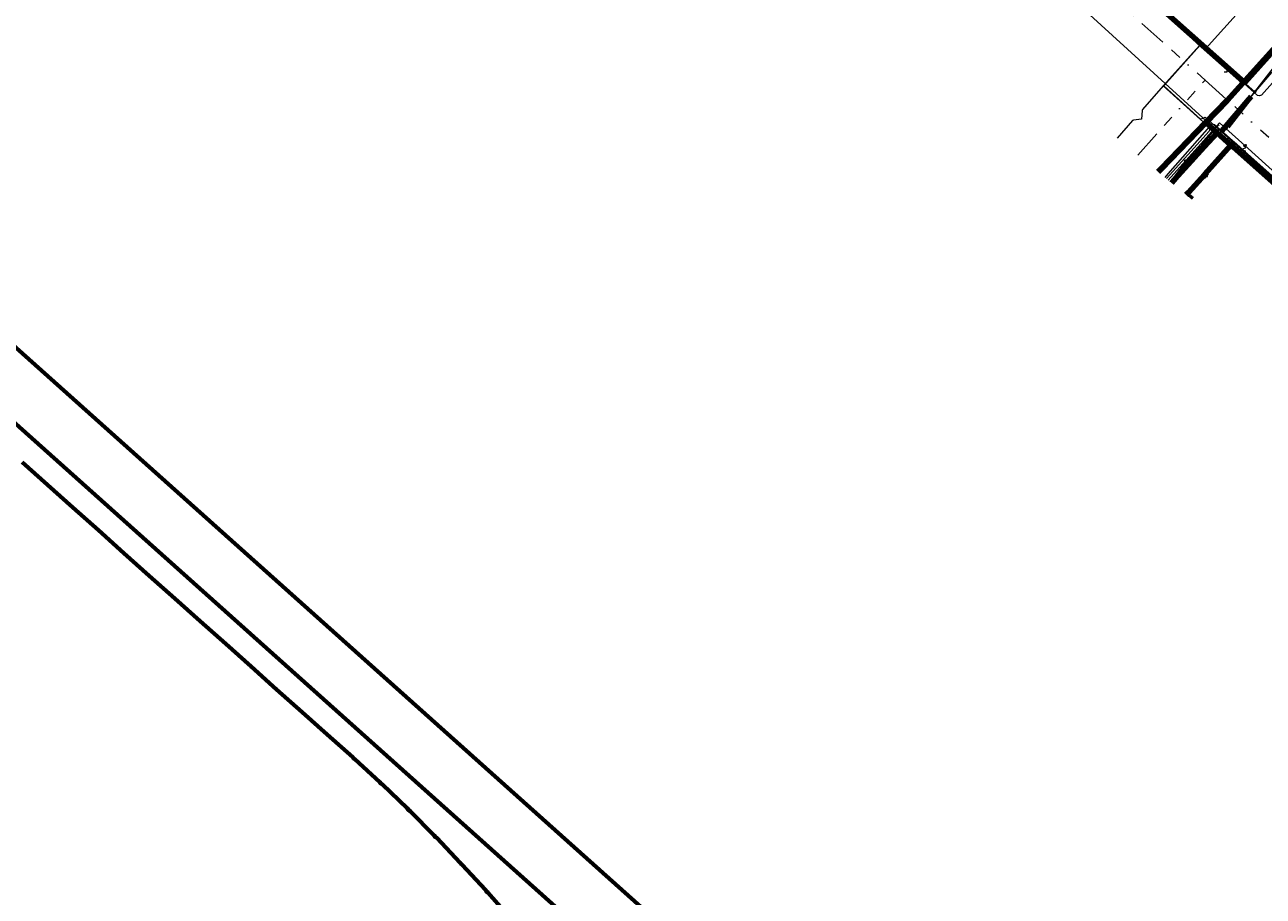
# Model space of a CAD drawing. Header units: metres. Extents: x 98902 to 136161, y 449037 to 499677.
# Tile 47 of 200: x 112908 to 113127, y 483280 to 483434. Entities that reach past the tile are written whole.
import ezdxf
from ezdxf.enums import TextEntityAlignment as Align
from ezdxf.lldxf.tags import DXFTag

# ---------------------------------------------------------------- set-up
doc = ezdxf.new("R2010")
doc.units = ezdxf.units.M
doc.linetypes.add('RI-OVERIG', pattern=[17, 5, -2, 2, -2, 0, -2, 2, -2])
for name, color, linetype, lineweight in [('B-WE-KL-DATA-G', 90, 'KL-DATA-N', 18), ('B-WE-KL-DATA_HULPSTUK-S', 90, 'Continuous', 25), ('B-WE-KL-DATA_KABELBED-G', 90, 'Continuous', 100), ('B-WE-KL-ET_LS-G', 190, 'KL-LS-N', 18), ('B-WE-KL-ET_LS_HULPSTUK-S', 190, 'Continuous', 25), ('B-WE-KL-GAS_LD-G', 50, 'KL-GAS-LD-N', 18), ('B-WE-KL-GAS_LD_HULPSTUK-S', 50, 'Continuous', 25), ('B-WE-KL-GAS_LD_MANTELBUIS-G', 50, 'Continuous', 100), ('B-WE-KL-WATER-G', 170, 'KL-WATER-N', 18), ('B-WE-KL-WATER-S', 170, 'Continuous', 25), ('B-WE-KL-WATER_HULPSTUK-S', 170, 'Continuous', 25), ('B-WE-KL-WATER_MANTELBUIS-G', 170, 'Continuous', 100), ('B-WE-RI-VRIJVERVAL-G', 210, 'RI-OVERIG', 18), ('B-WE-RI-VRIJVERVAL_HULPSTUK-S', 210, 'Continuous', 25)]:
    doc.layers.add(name, color=color, linetype=linetype, lineweight=lineweight)
doc.layers.add('B-WE-OG-INFO_EIS VOORZORGSMAATREGEL-GV', color=7, linetype='Continuous', lineweight=70, true_color=0xfa194b)
doc.styles.add('NLCS-ISO', font='NLCS-ISO.ttf')
doc.styles.get("Standard").update_dxf_attribs({"font": 'arial.ttf'})
tags = doc.linetypes.add('KL-DATA-N', pattern='A,4,-1,[101,NLCS.SHX,S=0.5,R=0,X=0,Y=0],-1,4,-1,["D",Standard,S=1,R=0,X=-0.25,Y=-0.5],-1.5', length=12.5).pattern_tags.tags
tags[18] = DXFTag(74, 10)
tags = doc.linetypes.add('KL-GAS-LD-N', pattern='A,4,-1,[69,NLCS.SHX,S=0.5,R=0,X=0,Y=0],-1,4,-1,["L",Standard,S=1,R=0,X=0.25,Y=-0.5],-2', length=13).pattern_tags.tags
tags[18] = DXFTag(74, 10)
tags = doc.linetypes.add('KL-LS-N', pattern='A,4,-1,[103,NLCS.SHX,S=0.75,R=0,X=0,Y=0],-1,4,-1,["L",Standard,S=1,R=0,X=0,Y=-0.5],-2', length=13).pattern_tags.tags
tags[18] = DXFTag(74, 10)
doc.linetypes.add('KL-WATER-N', pattern='A,7,-0.5,[168,NLCS.SHX,S=0.75,R=0,X=0.75,Y=0],-2', length=9.5)

# ---------------------------------------------------------------- blocks, each defined once
blk = doc.blocks.new('SKL-WATER_BRANDKRAAN_BRANDPUT-SO')
at = {"color": 0, "linetype": 'ByBlock', "lineweight": 18}
blk.add_ellipse((0, 0), major_axis=(2.5, 0), ratio=0.54, dxfattribs=at)
at = {"color": 0, "linetype": 'ByBlock', "lineweight": 18, "style": 'NLCS-ISO'}
blk.add_text('bk', height=1.5, dxfattribs=at).set_placement((0.2, 0), align=Align.MIDDLE_CENTER)
blk = doc.blocks.new('SKL-WTB_HULP_OVERIG-SO')
at = {"color": 0, "linetype": 'ByBlock', "lineweight": 18}
for points in [[(-0.1, 0.1), (0.1, -0.1)], [(0.1, 0.1), (-0.1, -0.1)]]:
    blk.add_lwpolyline(points, dxfattribs=at)
at = {"color": 0, "linetype": 'ByBlock', "lineweight": 18, "style": 'NLCS-ISO', "flags": 1}
for tag, p in [('TYPE', (1.5, 0)), ('LABEL', (1.5, -1.5)), ('OMSCHRIJVING', (1.5, -3))]:
    blk.add_attdef(tag, p, '', height=1, dxfattribs=at)
blk = doc.blocks.new('SKL-WTB_HULP_AFSLUITER-SO')
at = {"color": 0, "linetype": 'ByBlock', "lineweight": 18}
blk.add_lwpolyline([(0, 0.8), (0, -0.8)], dxfattribs=at)
blk.add_circle((0, 0), 1, dxfattribs=at)
at = {"color": 0, "linetype": 'ByBlock', "lineweight": 18, "style": 'NLCS-ISO', "flags": 1}
for tag, p in [('TYPE', (1.5, 0)), ('LABEL', (1.5, -1.5)), ('OMSCHRIJVING', (1.5, -3))]:
    blk.add_attdef(tag, p, '', height=1, dxfattribs=at)
blk = doc.blocks.new('SKL-WTB_HULP_SIFON-SO')
at = {"linetype": 'ByBlock', "lineweight": 18}
h = blk.add_hatch(color=0, dxfattribs=at)
h.dxf.hatch_style = 1
h.paths.add_polyline_path([(0.1, -0.5), (-0.1, -0.5), (-0.1, -0.8), (0.1, -0.8)])
at = {"color": 0, "linetype": 'ByBlock', "lineweight": 18}
blk.add_lwpolyline([(0.3, 0.8), (0.3, -0.5), (-0.3, -0.5), (-0.3, 0.8)], dxfattribs=at)
blk.add_lwpolyline([(0.1, -0.8), (-0.1, -0.8), (-0.1, -0.5), (0.1, -0.5)], close=True, dxfattribs=at)
blk.add_circle((0, 0), 1, dxfattribs=at)
at = {"color": 0, "linetype": 'ByBlock', "lineweight": 18, "style": 'NLCS-ISO', "flags": 1}
for tag, p in [('TYPE', (1.5, 0)), ('LABEL', (1.5, -1.5)), ('OMSCHRIJVING', (1.5, -3))]:
    blk.add_attdef(tag, p, '', height=1, dxfattribs=at)
blk = doc.blocks.new('SKL-WTB_HULP_T STUK-SO')
at = {"color": 0, "linetype": 'ByBlock', "lineweight": 18}
blk.add_circle((0, 0), 1, dxfattribs=at)
at = {"color": 0, "linetype": 'ByBlock', "lineweight": -2, "style": 'NLCS-ISO'}
blk.add_text('T', height=1, dxfattribs=at).set_placement((0, 0), align=Align.MIDDLE_CENTER)
at = {"color": 0, "linetype": 'ByBlock', "lineweight": 18, "style": 'NLCS-ISO', "flags": 1}
for tag, p in [('TYPE', (1.5, 0)), ('LABEL', (1.5, -1.5)), ('OMSCHRIJVING', (1.5, -3))]:
    blk.add_attdef(tag, p, '', height=1, dxfattribs=at)
blk = doc.blocks.new('SKL-WTB_HULP_MOF-SO')
at = {"linetype": 'ByBlock', "lineweight": 18}
h = blk.add_hatch(color=0, dxfattribs=at)
h.dxf.hatch_style = 1
h.paths.add_polyline_path([(-0.5625, 0, 1), (0.5625, 0, 1)])
at = {"color": 0, "linetype": 'ByBlock', "lineweight": 18}
blk.add_circle((0, 0), 0.5625, dxfattribs=at)
at = {"color": 0, "linetype": 'ByBlock', "lineweight": 18, "style": 'NLCS-ISO', "flags": 1}
for tag, p in [('TYPE', (1.5, 0)), ('OMSCHRIJVING', (1.5, -3)), ('LABEL', (1.5, -1.5))]:
    blk.add_attdef(tag, p, '', height=1, dxfattribs=at)
blk = doc.blocks.new('SRI-HULP_OVERIG-SO')
at = {"color": 0, "linetype": 'ByBlock', "lineweight": 18}
for points in [[(-0.1, 0.1), (0.1, -0.1)], [(0.1, 0.1), (-0.1, -0.1)]]:
    blk.add_lwpolyline(points, dxfattribs=at)
at = {"color": 0, "linetype": 'ByBlock', "lineweight": 18, "style": 'NLCS-ISO', "flags": 1}
for tag, p in [('TYPE', (1.5, 0)), ('LABEL', (1.5, -1.5)), ('OMSCHRIJVING', (1.5, -3))]:
    blk.add_attdef(tag, p, '', height=1, dxfattribs=at)

msp = doc.modelspace()

# ---------------------------------------------------------------- linework, layer by layer
at = {"layer": 'B-WE-KL-DATA-G', "flags": 128}
for points in [[(113151.7, 483413.41), (113151.51, 483413.19), (113145.14, 483418.69), (113144.61, 483419.15), (113142.17, 483421.26), (113137.73, 483425.31), (113137.24, 483425.76), (113130.64, 483431.78), (113123.15, 483423.5), (113109.07, 483436.06), (113108.27, 483449.7)], [(113098.99, 483444.59), (113105.49, 483438.73), (113110.98, 483433.97), (113115.62, 483429.72), (113122.74, 483423.32), (113123.59, 483423.25), (113130.14, 483430.56), (113130.99, 483430.43), (113136.65, 483425.34)], [(113109.23, 483406.73), (113109.77, 483407.37), (113117.51, 483416.17), (113117.96, 483416.08), (113137.16, 483398.95), (113143.1, 483393.6), (113145.31, 483391.62), (113146.35, 483390.68), (113155.05, 483382.88), (113155.26, 483381.83), (113154.73, 483380.29), (113153.81, 483379.27)], [(113109.77, 483407.37), (113117.51, 483416.17), (113117.96, 483416.08), (113137.16, 483398.95), (113143.1, 483393.6), (113145.31, 483391.62)], [(113109.23, 483406.73), (113109.77, 483407.37)], [(113113.95, 483403.54), (113113.59, 483403.14)]]:
    msp.add_lwpolyline(points, dxfattribs=at)
at = {"layer": 'B-WE-KL-DATA_KABELBED-G', "flags": 128}
for points in [[(113116.4, 483416.39), (113120.18, 483420.27), (113133.2, 483434.73), (113139.79, 483442.1), (113165.47, 483470.82), (113166.08, 483471.5)], [(113137.24, 483425.76), (113130.64, 483431.78), (113123.15, 483423.5), (113109.07, 483436.06)], [(113108.02, 483407.72), (113108.58, 483408.34), (113116.4, 483416.39)], [(113117.04, 483415.82), (113116.4, 483416.39)], [(113110.38, 483405.78), (113116.12, 483412.11), (113118.39, 483414.62)], [(113118.39, 483414.62), (113117.04, 483415.82)], [(113144.24, 483391.67), (113142.79, 483392.97), (113121.29, 483412.05), (113120.84, 483412.45), (113118.39, 483414.62)], [(113121.24, 483412.89), (113120.84, 483412.45), (113116.23, 483407.29), (113116.23, 483407.28)], [(113116.23, 483407.28), (113113.35, 483404.07), (113112.97, 483403.65)], [(113116.68, 483406.89), (113116.31, 483407.21), (113116.23, 483407.29), (113116.23, 483407.29)], [(113113.95, 483403.54), (113113.59, 483403.14)]]:
    msp.add_lwpolyline(points, dxfattribs=at)
at = {"layer": 'B-WE-KL-ET_LS-G', "flags": 128}
for points in [[(113088.42, 483454.59), (113105.1, 483439.69), (113114.81, 483430.99), (113115.49, 483430.37), (113115.53, 483430.26), (113115.51, 483430.16), (113114.82, 483429.39), (113109.01, 483422.85), (113115.48, 483417.02), (113116.3, 483417.33), (113122.67, 483411.64), (113142.14, 483394.24), (113155.56, 483382.25), (113155.73, 483381.83), (113155.6, 483381.54), (113151.02, 483376.42), (113148.92, 483374.07)], [(113116.36, 483429.41), (113126.03, 483440.22), (113126.16, 483440.28), (113126.45, 483440.31), (113127.18, 483440.22)], [(113304.27, 483363.12), (113296.23, 483354.17), (113278.68, 483369.91), (113274.51, 483373.65), (113274.17, 483373.73), (113273.79, 483373.56), (113232.64, 483327.66), (113232.33, 483327.52), (113231.94, 483327.62), (113212.4, 483345.07), (113201.99, 483354.36), (113200.09, 483356.21), (113195.57, 483360.3), (113181.59, 483372.99), (113171.3, 483382.18), (113171.2, 483382.42), (113171.3, 483385.52), (113168.55, 483387.98), (113128.87, 483423.44), (113128.51, 483423.55), (113128.16, 483423.4), (113126.23, 483421.24), (113128.16, 483423.4), (113126.23, 483421.24), (113125.86, 483421.12), (113125.53, 483421.2), (113115.63, 483430.06), (113115.59, 483430.1), (113115.5, 483430.13), (113115.4, 483430.11), (113115.34, 483430.04), (113114.77, 483429.41), (113108.93, 483422.85), (113115.47, 483416.96), (113116.98, 483415.61), (113117.12, 483415.25), (113117.01, 483414.9), (113109.48, 483406.52)], [(113119.67, 483425.34), (113120.15, 483425.37), (113120.26, 483425.94)], [(113108.93, 483422.85), (113105.24, 483418.69), (113105.19, 483418.54), (113105.1, 483417.01)], [(113105.1, 483417.01), (113103.65, 483416.82), (113103.51, 483416.76), (113100.78, 483413.68)], [(113110.17, 483405.95), (113112.49, 483408.93), (113115.28, 483412.05), (113115.69, 483412.51), (113117.76, 483414.82), (113117.97, 483415.07), (113118.35, 483415.18), (113118.71, 483415.11), (113119.11, 483414.89), (113121.84, 483412.65), (113123.26, 483411.38), (113123.26, 483411.37), (113138.52, 483397.63), (113138.52, 483397.62), (113142.34, 483394.2), (113142.44, 483394.12), (113142.44, 483394.11), (113145.26, 483391.85), (113149.13, 483388.74), (113151.77, 483386.63), (113151.77, 483386.62)], [(113117.76, 483414.82), (113118.6, 483415.93)], [(113123.53, 483412.57), (113123.34, 483411.87), (113122.67, 483411.64)], [(113112.49, 483408.93), (113112.78, 483409.73)], [(113123.26, 483411.37), (113122.64, 483410.7)]]:
    msp.add_lwpolyline(points, dxfattribs=at)
at = {"layer": 'B-WE-KL-GAS_LD-G', "flags": 128}
for points in [[(113083.27, 483458.48), (113084.02, 483457.84), (113097.37, 483446.31), (113097.77, 483445.97), (113098.87, 483445.02), (113123.99, 483422.77)], [(113125.03, 483421.84), (113132.27, 483431.09), (113132.83, 483430.6)], [(113125.03, 483421.84), (113123.99, 483422.77)], [(113119.96, 483415.35), (113125.03, 483421.84)], [(113119.96, 483415.35), (113118.85, 483416.35), (113115.52, 483412.65), (113109.79, 483406.27)], [(113123.3, 483412.34), (113119.96, 483415.35)], [(113153.54, 483385.04), (113152.1, 483386.35), (113145.06, 483392.7), (113123.3, 483412.34)]]:
    msp.add_lwpolyline(points, dxfattribs=at)
at = {"layer": 'B-WE-KL-GAS_LD_MANTELBUIS-G', "flags": 128}
msp.add_lwpolyline([(113120.26, 483415.74), (113123.96, 483420.47)], dxfattribs=at)
at = {"layer": 'B-WE-KL-WATER-G', "flags": 128}
for points in [[(113077.32, 483451.43), (113077.72, 483451.14), (113079.71, 483449.71), (113082.07, 483447.67), (113090.15, 483440.7), (113093.32, 483437.8), (113118.54, 483414.82), (113118.87, 483414.53), (113120.17, 483413.34), (113121.43, 483412.2), (113142.83, 483393.03), (113149.25, 483387.29), (113164.91, 483373.44), (113167.78, 483370.9), (113184.68, 483355.36), (113187.97, 483352.41), (113188.7, 483351.76), (113207.31, 483335.11), (113210.38, 483332.35), (113219.19, 483324.47), (113239.74, 483306.4), (113246.96, 483300.06), (113255.03, 483292.98), (113255.36, 483292.01), (113255.49, 483289.61), (113253.86, 483287.71)], [(113118.87, 483414.53), (113132.25, 483430.14), (113133.23, 483431.22), (113138.45, 483426.5), (113138.89, 483426.1), (113142.07, 483423.23), (113145.94, 483419.73), (113146.83, 483418.92), (113153.72, 483412.68), (113155, 483411.52), (113150.48, 483406.48), (113151.3, 483405.74), (113155.58, 483401.88), (113159.96, 483397.94), (113160.93, 483397.07), (113161.67, 483396.41), (113168.28, 483390.44)], [(113118.54, 483414.82), (113118.33, 483414.57), (113110.64, 483405.56)]]:
    msp.add_lwpolyline(points, dxfattribs=at)
at = {"layer": 'B-WE-KL-WATER_MANTELBUIS-G', "flags": 128}
msp.add_lwpolyline([(113119.21, 483414.93), (113124.42, 483421.01)], dxfattribs=at)
at = {"layer": 'B-WE-OG-INFO_EIS VOORZORGSMAATREGEL-GV', "flags": 128}
for points in [[(112529.93, 483715.76), (112545.82, 483700.12), (112562.08, 483685.25), (113044.22, 483253.7), (113044.22, 483253.7), (113044.22, 483253.7), (113075.89, 483224.46), (113202.39, 483111.69)], [(113194.47, 483105.36), (113069.18, 483217.05), (113037.49, 483246.3), (113037.49, 483246.3), (112555.36, 483677.84), (112555.34, 483677.87), (112555.3, 483677.9), (112539.05, 483692.75)], [(112907.84, 483356.57), (112912.32, 483352.57), (112916.81, 483348.56), (112916.81, 483348.56), (112921.29, 483344.55), (112925.78, 483340.55), (112930.26, 483336.54), (112934.75, 483332.54), (112939.23, 483328.53), (112943.72, 483324.53), (112948.2, 483320.53), (112948.2, 483320.53), (112952.69, 483316.52), (112952.69, 483316.52), (112957.17, 483312.52), (112957.17, 483312.52), (112961.62, 483308.55), (112961.62, 483308.55), (112966.11, 483304.55), (112966.27, 483304.35), (112966.47, 483304.23), (112970.9, 483300.16), (112971.08, 483299.92), (112971.34, 483299.75), (112975.68, 483295.59), (112975.91, 483295.27), (112976.24, 483295.04), (112980.48, 483290.78), (112980.67, 483290.5), (112980.91, 483290.33), (112985.06, 483285.98), (112985.19, 483285.77), (112985.41, 483285.59), (112989.48, 483281.17), (112989.65, 483280.9), (112989.9, 483280.71), (112993.88, 483276.2)]]:
    msp.add_lwpolyline(points, dxfattribs=at)
at = {"layer": 'B-WE-RI-VRIJVERVAL-G', "flags": 128}
for points in [[(113092.4, 483445.3), (113116.3, 483423.9)], [(113104.42, 483410.68), (113116.3, 483423.9)], [(113116.3, 483423.9), (113139.1, 483403.4)]]:
    msp.add_lwpolyline(points, dxfattribs=at)

# ---------------------------------------------------------------- block references
at = {"layer": 'B-WE-KL-DATA_HULPSTUK-S', "xscale": 0.2, "yscale": 0.2, "zscale": 0.2}
for p in [(113116.4, 483416.39), (113116.4, 483416.39), (113116.4, 483416.39), (113117.04, 483415.82), (113117.04, 483415.82), (113118.39, 483414.62), (113118.39, 483414.62), (113118.39, 483414.62), (113121.24, 483412.89), (113109.77, 483407.37), (113116.23, 483407.28), (113116.23, 483407.29), (113116.23, 483407.28), (113116.68, 483406.89)]:
    msp.add_blockref('SKL-WTB_HULP_OVERIG-SO', p, dxfattribs=at)
at = {"layer": 'B-WE-KL-ET_LS_HULPSTUK-S', "xscale": 0.2, "yscale": 0.2, "zscale": 0.2}
for p in [(113117.76, 483414.82), (113118.6, 483415.93), (113112.78, 483409.73), (113122.64, 483410.7), (113123.26, 483411.37), (113112.49, 483408.93)]:
    msp.add_blockref('SKL-WTB_HULP_MOF-SO', p, dxfattribs=at)
at = {"layer": 'B-WE-KL-GAS_LD_HULPSTUK-S', "xscale": 0.2, "yscale": 0.2, "zscale": 0.2}
for name, p in [('SKL-WTB_HULP_OVERIG-SO', (113123.99, 483422.77)), ('SKL-WTB_HULP_T STUK-SO', (113125.03, 483421.84)), ('SKL-WTB_HULP_T STUK-SO', (113119.96, 483415.35)), ('SKL-WTB_HULP_SIFON-SO', (113123.3, 483412.34))]:
    msp.add_blockref(name, p, dxfattribs=at)
at = {"layer": 'B-WE-KL-WATER-S', "xscale": 0.2, "yscale": 0.2, "zscale": 0.2}
msp.add_blockref('SKL-WATER_BRANDKRAAN_BRANDPUT-SO', (113120.17, 483413.34), dxfattribs=at)
at = {"layer": 'B-WE-KL-WATER_HULPSTUK-S', "xscale": 0.2, "yscale": 0.2, "zscale": 0.2}
for name, p in [('SKL-WTB_HULP_AFSLUITER-SO', (113118.33, 483414.57)), ('SKL-WTB_HULP_OVERIG-SO', (113118.54, 483414.82)), ('SKL-WTB_HULP_OVERIG-SO', (113118.87, 483414.53))]:
    msp.add_blockref(name, p, dxfattribs=at)
at = {"layer": 'B-WE-RI-VRIJVERVAL_HULPSTUK-S', "xscale": 0.2, "yscale": 0.2, "zscale": 0.2}
msp.add_blockref('SRI-HULP_OVERIG-SO', (113116.3, 483423.9), dxfattribs=at)

doc.saveas('drawing.dxf')
